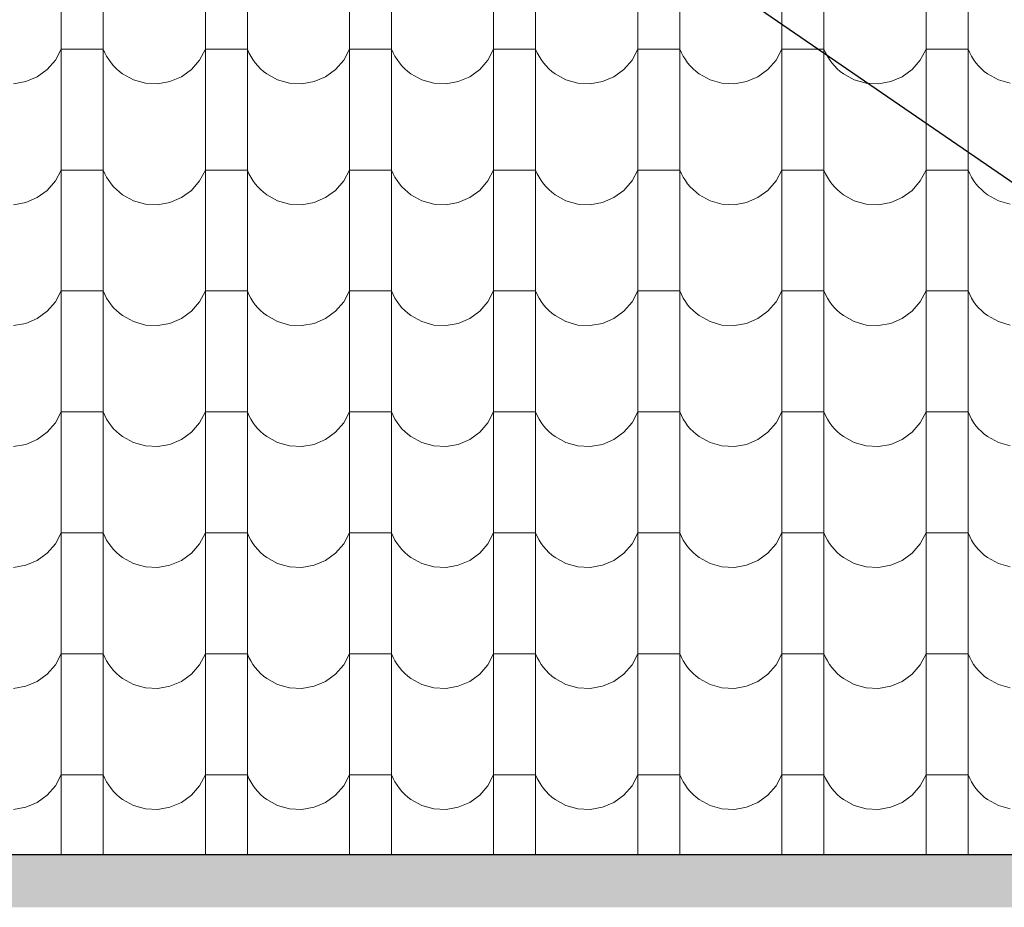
# Model space of a CAD drawing. Header units: millimetres. Extents: x -29624 to 9939, y -6894 to 6495.
# Tile 114 of 243: x -7498 to -7273, y -3588 to -3385. Entities that reach past the tile are written whole.
import ezdxf

# ---------------------------------------------------------------- set-up
doc = ezdxf.new("R2010")
doc.units = ezdxf.units.MM
doc.header["$MEASUREMENT"] = 0
doc.layers.add('810-G Ogólne', color=7, linetype='Continuous')
doc.layers.add('990-D Import IFC', color=7, linetype='Continuous')

# ---------------------------------------------------------------- blocks, each defined once
blk = doc.blocks.new('*X1822', base_point=(515069.4, 47309.9))
at = {"layer": '990-D Import IFC', "color": 251, "linetype": 'Continuous', "lineweight": 13, "true_color": 0x6a6a6a}
for p, q in [((525911.4, -17785.1), (525911.4, -18062.1)), ((526007.5, -17785.1), (526007.5, -18062.1)), ((526241.4, -17785.1), (526241.4, -18062.1)), ((526337.5, -17785.1), (526337.5, -18062.1)), ((526571.4, -17785.1), (526571.4, -18062.1)), ((526667.5, -17785.1), (526667.5, -18062.1)), ((526901.4, -17785.1), (526901.4, -18062.1)), ((526997.5, -17785.1), (526997.5, -18062.1)), ((527231.4, -17785.1), (527231.4, -18062.1)), ((527327.5, -17785.1), (527327.5, -18062.1)), ((527561.4, -17785.1), (527561.4, -18062.1)), ((527657.5, -17785.1), (527657.5, -18062.1)), ((527891.4, -17785.1), (527891.4, -18062.1)), ((527987.5, -17785.1), (527987.5, -18062.1)), ((525898.1, -17918.2), (525911.4, -17893.2)), ((525959.4, -17893.2), (525911.4, -17893.2)), ((526007.5, -17893.2), (525959.4, -17893.2)), ((526007.5, -17893.2), (526011.1, -17901.5)), ((526228.1, -17918.2), (526241.4, -17893.2)), ((526289.4, -17893.2), (526241.4, -17893.2)), ((526337.5, -17893.2), (526289.4, -17893.2)), ((526337.5, -17893.2), (526341.1, -17901.5)), ((526558.1, -17918.2), (526571.4, -17893.2)), ((526619.4, -17893.2), (526571.4, -17893.2)), ((526667.5, -17893.2), (526619.4, -17893.2)), ((526667.5, -17893.2), (526671.1, -17901.5)), ((526888.1, -17918.2), (526901.4, -17893.2)), ((526949.4, -17893.2), (526901.4, -17893.2)), ((526997.5, -17893.2), (526949.4, -17893.2)), ((526997.5, -17893.2), (527001.1, -17901.5)), ((527218.1, -17918.2), (527231.4, -17893.2)), ((527279.4, -17893.2), (527231.4, -17893.2)), ((527327.5, -17893.2), (527279.4, -17893.2)), ((527327.5, -17893.2), (527331.1, -17901.5)), ((527548.1, -17918.2), (527561.4, -17893.2)), ((527609.4, -17893.2), (527561.4, -17893.2)), ((527657.5, -17893.2), (527609.4, -17893.2)), ((527657.5, -17893.2), (527661.1, -17901.5)), ((527878.1, -17918.2), (527891.4, -17893.2)), ((527939.4, -17893.2), (527891.4, -17893.2)), ((527987.5, -17893.2), (527939.4, -17893.2)), ((527987.5, -17893.2), (527991.1, -17901.5)), ((525879.4, -17939.7), (525898.1, -17918.2)), ((526011.1, -17901.5), (526015.4, -17909.6)), ((526015.4, -17909.6), (526020.2, -17917.3)), ((526020.2, -17917.3), (526025.5, -17924.7)), ((526209.4, -17939.7), (526228.1, -17918.2)), ((526341.1, -17901.5), (526345.4, -17909.6)), ((526345.4, -17909.6), (526350.2, -17917.3)), ((526350.2, -17917.3), (526355.5, -17924.7)), ((526539.4, -17939.7), (526558.1, -17918.2)), ((526671.1, -17901.5), (526675.4, -17909.6)), ((526675.4, -17909.6), (526680.2, -17917.3)), ((526680.2, -17917.3), (526685.5, -17924.7)), ((526869.4, -17939.7), (526888.1, -17918.2)), ((527001.1, -17901.5), (527005.4, -17909.6)), ((527005.4, -17909.6), (527010.2, -17917.3)), ((527010.2, -17917.3), (527015.5, -17924.7)), ((527199.4, -17939.7), (527218.1, -17918.2)), ((527331.1, -17901.5), (527335.4, -17909.6)), ((527335.4, -17909.6), (527340.2, -17917.3)), ((527340.2, -17917.3), (527345.5, -17924.7)), ((527529.4, -17939.7), (527548.1, -17918.2)), ((527661.1, -17901.5), (527665.4, -17909.6)), ((527665.4, -17909.6), (527670.2, -17917.3)), ((527670.2, -17917.3), (527675.5, -17924.7)), ((527859.4, -17939.7), (527878.1, -17918.2)), ((527991.1, -17901.5), (527995.4, -17909.6)), ((527995.4, -17909.6), (528000.2, -17917.3)), ((528000.2, -17917.3), (528005.5, -17924.7)), ((525856.5, -17956.4), (525879.4, -17939.7)), ((526025.5, -17924.7), (526031.4, -17931.6)), ((526031.4, -17931.6), (526037.8, -17938.1)), ((526037.8, -17938.1), (526044.6, -17944.2)), ((526186.5, -17956.4), (526209.4, -17939.7)), ((526355.5, -17924.7), (526361.4, -17931.6)), ((526361.4, -17931.6), (526367.8, -17938.1)), ((526367.8, -17938.1), (526374.6, -17944.2)), ((526516.5, -17956.4), (526539.4, -17939.7)), ((526685.5, -17924.7), (526691.4, -17931.6)), ((526691.4, -17931.6), (526697.8, -17938.1)), ((526697.8, -17938.1), (526704.6, -17944.2)), ((526846.5, -17956.4), (526869.4, -17939.7)), ((527015.5, -17924.7), (527021.4, -17931.6)), ((527021.4, -17931.6), (527027.8, -17938.1)), ((527027.8, -17938.1), (527034.6, -17944.2)), ((527176.5, -17956.4), (527199.4, -17939.7)), ((527345.5, -17924.7), (527351.4, -17931.6)), ((527351.4, -17931.6), (527357.8, -17938.1)), ((527357.8, -17938.1), (527364.6, -17944.2)), ((527506.5, -17956.4), (527529.4, -17939.7)), ((527675.5, -17924.7), (527681.4, -17931.6)), ((527681.4, -17931.6), (527687.8, -17938.1)), ((527687.8, -17938.1), (527694.6, -17944.2)), ((527836.5, -17956.4), (527859.4, -17939.7)), ((528005.5, -17924.7), (528011.4, -17931.6)), ((528011.4, -17931.6), (528017.8, -17938.1)), ((528017.8, -17938.1), (528024.6, -17944.2)), ((525830.4, -17967.5), (525856.5, -17956.4)), ((526044.6, -17944.2), (526051.9, -17949.7)), ((526051.9, -17949.7), (526076.7, -17963.4)), ((526076.7, -17963.4), (526104.1, -17971.1)), ((526160.4, -17967.5), (526186.5, -17956.4)), ((526374.6, -17944.2), (526381.9, -17949.7)), ((526381.9, -17949.7), (526406.7, -17963.4)), ((526406.7, -17963.4), (526434.1, -17971.1)), ((526490.4, -17967.5), (526516.5, -17956.4)), ((526704.6, -17944.2), (526711.9, -17949.7)), ((526711.9, -17949.7), (526736.7, -17963.4)), ((526736.7, -17963.4), (526764.1, -17971.1)), ((526820.4, -17967.5), (526846.5, -17956.4)), ((527034.6, -17944.2), (527041.9, -17949.7)), ((527041.9, -17949.7), (527066.7, -17963.4)), ((527066.7, -17963.4), (527094.1, -17971.1)), ((527150.4, -17967.5), (527176.5, -17956.4)), ((527364.6, -17944.2), (527371.9, -17949.7)), ((527371.9, -17949.7), (527396.7, -17963.4)), ((527396.7, -17963.4), (527424.1, -17971.1)), ((527480.4, -17967.5), (527506.5, -17956.4)), ((527694.6, -17944.2), (527701.9, -17949.7)), ((527701.9, -17949.7), (527726.7, -17963.4)), ((527726.7, -17963.4), (527754.1, -17971.1)), ((527810.4, -17967.5), (527836.5, -17956.4)), ((528024.6, -17944.2), (528031.9, -17949.7)), ((528031.9, -17949.7), (528056.7, -17963.4)), ((528056.7, -17963.4), (528084.1, -17971.1)), ((525802.4, -17972.5), (525830.4, -17967.5)), ((526104.1, -17971.1), (526132.4, -17972.5)), ((526132.4, -17972.5), (526160.4, -17967.5)), ((526434.1, -17971.1), (526462.4, -17972.5)), ((526462.4, -17972.5), (526490.4, -17967.5)), ((526764.1, -17971.1), (526792.4, -17972.5)), ((526792.4, -17972.5), (526820.4, -17967.5)), ((527094.1, -17971.1), (527122.4, -17972.5)), ((527122.4, -17972.5), (527150.4, -17967.5)), ((527424.1, -17971.1), (527452.4, -17972.5)), ((527452.4, -17972.5), (527480.4, -17967.5)), ((527754.1, -17971.1), (527782.4, -17972.5)), ((527782.4, -17972.5), (527810.4, -17967.5)), ((525911.4, -18062.1), (525911.4, -18339.1)), ((526007.5, -18062.1), (526007.5, -18339.1)), ((526241.4, -18062.1), (526241.4, -18339.1)), ((526337.5, -18062.1), (526337.5, -18339.1)), ((526571.4, -18062.1), (526571.4, -18339.1)), ((526667.5, -18062.1), (526667.5, -18339.1)), ((526901.4, -18062.1), (526901.4, -18339.1)), ((526997.5, -18062.1), (526997.5, -18339.1)), ((527231.4, -18062.1), (527231.4, -18339.1)), ((527327.5, -18062.1), (527327.5, -18339.1)), ((527561.4, -18062.1), (527561.4, -18339.1)), ((527657.5, -18062.1), (527657.5, -18339.1)), ((527891.4, -18062.1), (527891.4, -18339.1)), ((527987.5, -18062.1), (527987.5, -18339.1)), ((525898.1, -18195.2), (525911.4, -18170.2)), ((525959.4, -18170.2), (525911.4, -18170.2)), ((526007.5, -18170.2), (525959.4, -18170.2)), ((526007.5, -18170.2), (526011.1, -18178.5)), ((526011.1, -18178.5), (526015.4, -18186.6)), ((526015.4, -18186.6), (526020.2, -18194.3)), ((526228.1, -18195.2), (526241.4, -18170.2)), ((526289.4, -18170.2), (526241.4, -18170.2)), ((526337.5, -18170.2), (526289.4, -18170.2)), ((526337.5, -18170.2), (526341.1, -18178.5)), ((526341.1, -18178.5), (526345.4, -18186.6)), ((526345.4, -18186.6), (526350.2, -18194.3)), ((526558.1, -18195.2), (526571.4, -18170.2)), ((526619.4, -18170.2), (526571.4, -18170.2)), ((526667.5, -18170.2), (526619.4, -18170.2)), ((526667.5, -18170.2), (526671.1, -18178.5)), ((526671.1, -18178.5), (526675.4, -18186.6)), ((526675.4, -18186.6), (526680.2, -18194.3)), ((526888.1, -18195.2), (526901.4, -18170.2)), ((526949.4, -18170.2), (526901.4, -18170.2)), ((526997.5, -18170.2), (526949.4, -18170.2)), ((526997.5, -18170.2), (527001.1, -18178.5)), ((527001.1, -18178.5), (527005.4, -18186.6)), ((527005.4, -18186.6), (527010.2, -18194.3)), ((527218.1, -18195.2), (527231.4, -18170.2)), ((527279.4, -18170.2), (527231.4, -18170.2)), ((527327.5, -18170.2), (527279.4, -18170.2)), ((527327.5, -18170.2), (527331.1, -18178.5)), ((527331.1, -18178.5), (527335.4, -18186.6)), ((527335.4, -18186.6), (527340.2, -18194.3)), ((527548.1, -18195.2), (527561.4, -18170.2)), ((527609.4, -18170.2), (527561.4, -18170.2)), ((527657.5, -18170.2), (527609.4, -18170.2)), ((527657.5, -18170.2), (527661.1, -18178.5)), ((527661.1, -18178.5), (527665.4, -18186.6)), ((527665.4, -18186.6), (527670.2, -18194.3)), ((527878.1, -18195.2), (527891.4, -18170.2)), ((527939.4, -18170.2), (527891.4, -18170.2)), ((527987.5, -18170.2), (527939.4, -18170.2)), ((527987.5, -18170.2), (527991.1, -18178.5)), ((527991.1, -18178.5), (527995.4, -18186.6)), ((527995.4, -18186.6), (528000.2, -18194.3)), ((525879.4, -18216.7), (525898.1, -18195.2)), ((526020.2, -18194.3), (526025.5, -18201.7)), ((526025.5, -18201.7), (526031.4, -18208.6)), ((526031.4, -18208.6), (526037.8, -18215.1)), ((526209.4, -18216.7), (526228.1, -18195.2)), ((526350.2, -18194.3), (526355.5, -18201.7)), ((526355.5, -18201.7), (526361.4, -18208.6)), ((526361.4, -18208.6), (526367.8, -18215.1)), ((526539.4, -18216.7), (526558.1, -18195.2)), ((526680.2, -18194.3), (526685.5, -18201.7)), ((526685.5, -18201.7), (526691.4, -18208.6)), ((526691.4, -18208.6), (526697.8, -18215.1)), ((526869.4, -18216.7), (526888.1, -18195.2)), ((527010.2, -18194.3), (527015.5, -18201.7)), ((527015.5, -18201.7), (527021.4, -18208.6)), ((527021.4, -18208.6), (527027.8, -18215.1)), ((527199.4, -18216.7), (527218.1, -18195.2)), ((527340.2, -18194.3), (527345.5, -18201.7)), ((527345.5, -18201.7), (527351.4, -18208.6)), ((527351.4, -18208.6), (527357.8, -18215.1)), ((527529.4, -18216.7), (527548.1, -18195.2)), ((527670.2, -18194.3), (527675.5, -18201.7)), ((527675.5, -18201.7), (527681.4, -18208.6)), ((527681.4, -18208.6), (527687.8, -18215.1)), ((527859.4, -18216.7), (527878.1, -18195.2)), ((528000.2, -18194.3), (528005.5, -18201.7)), ((528005.5, -18201.7), (528011.4, -18208.6)), ((528011.4, -18208.6), (528017.8, -18215.1)), ((525830.4, -18244.5), (525856.5, -18233.4)), ((525856.5, -18233.4), (525879.4, -18216.7)), ((526037.8, -18215.1), (526044.6, -18221.2)), ((526044.6, -18221.2), (526051.9, -18226.7)), ((526051.9, -18226.7), (526076.7, -18240.4)), ((526160.4, -18244.5), (526186.5, -18233.4)), ((526186.5, -18233.4), (526209.4, -18216.7)), ((526367.8, -18215.1), (526374.6, -18221.2)), ((526374.6, -18221.2), (526381.9, -18226.7)), ((526381.9, -18226.7), (526406.7, -18240.4)), ((526490.4, -18244.5), (526516.5, -18233.4)), ((526516.5, -18233.4), (526539.4, -18216.7)), ((526697.8, -18215.1), (526704.6, -18221.2)), ((526704.6, -18221.2), (526711.9, -18226.7)), ((526711.9, -18226.7), (526736.7, -18240.4)), ((526820.4, -18244.5), (526846.5, -18233.4)), ((526846.5, -18233.4), (526869.4, -18216.7)), ((527027.8, -18215.1), (527034.6, -18221.2)), ((527034.6, -18221.2), (527041.9, -18226.7)), ((527041.9, -18226.7), (527066.7, -18240.4)), ((527150.4, -18244.5), (527176.5, -18233.4)), ((527176.5, -18233.4), (527199.4, -18216.7)), ((527357.8, -18215.1), (527364.6, -18221.2)), ((527364.6, -18221.2), (527371.9, -18226.7)), ((527371.9, -18226.7), (527396.7, -18240.4)), ((527480.4, -18244.5), (527506.5, -18233.4)), ((527506.5, -18233.4), (527529.4, -18216.7)), ((527687.8, -18215.1), (527694.6, -18221.2)), ((527694.6, -18221.2), (527701.9, -18226.7)), ((527701.9, -18226.7), (527726.7, -18240.4)), ((527810.4, -18244.5), (527836.5, -18233.4)), ((527836.5, -18233.4), (527859.4, -18216.7)), ((528017.8, -18215.1), (528024.6, -18221.2)), ((528024.6, -18221.2), (528031.9, -18226.7)), ((528031.9, -18226.7), (528056.7, -18240.4)), ((525802.4, -18249.5), (525830.4, -18244.5)), ((526076.7, -18240.4), (526104.1, -18248.1)), ((526104.1, -18248.1), (526132.4, -18249.5)), ((526132.4, -18249.5), (526160.4, -18244.5)), ((526406.7, -18240.4), (526434.1, -18248.1)), ((526434.1, -18248.1), (526462.4, -18249.5)), ((526462.4, -18249.5), (526490.4, -18244.5)), ((526736.7, -18240.4), (526764.1, -18248.1)), ((526764.1, -18248.1), (526792.4, -18249.5)), ((526792.4, -18249.5), (526820.4, -18244.5)), ((527066.7, -18240.4), (527094.1, -18248.1)), ((527094.1, -18248.1), (527122.4, -18249.5)), ((527122.4, -18249.5), (527150.4, -18244.5)), ((527396.7, -18240.4), (527424.1, -18248.1)), ((527424.1, -18248.1), (527452.4, -18249.5)), ((527452.4, -18249.5), (527480.4, -18244.5)), ((527726.7, -18240.4), (527754.1, -18248.1)), ((527754.1, -18248.1), (527782.4, -18249.5)), ((527782.4, -18249.5), (527810.4, -18244.5)), ((528056.7, -18240.4), (528084.1, -18248.1)), ((525911.4, -18339.1), (525911.4, -18616.1)), ((526007.5, -18339.1), (526007.5, -18616.1)), ((526241.4, -18339.1), (526241.4, -18616.1)), ((526337.5, -18339.1), (526337.5, -18616.1)), ((526571.4, -18339.1), (526571.4, -18616.1)), ((526667.5, -18339.1), (526667.5, -18616.1)), ((526901.4, -18339.1), (526901.4, -18616.1)), ((526997.5, -18339.1), (526997.5, -18616.1)), ((527231.4, -18339.1), (527231.4, -18616.1)), ((527327.5, -18339.1), (527327.5, -18616.1)), ((527561.4, -18339.1), (527561.4, -18616.1)), ((527657.5, -18339.1), (527657.5, -18616.1)), ((527891.4, -18339.1), (527891.4, -18616.1)), ((527987.5, -18339.1), (527987.5, -18616.1)), ((525898.1, -18472.2), (525911.4, -18447.2)), ((525959.4, -18447.2), (525911.4, -18447.2)), ((526007.5, -18447.2), (525959.4, -18447.2)), ((526007.5, -18447.2), (526011.1, -18455.5)), ((526011.1, -18455.5), (526015.4, -18463.6)), ((526228.1, -18472.2), (526241.4, -18447.2)), ((526289.4, -18447.2), (526241.4, -18447.2)), ((526337.5, -18447.2), (526289.4, -18447.2)), ((526337.5, -18447.2), (526341.1, -18455.5)), ((526341.1, -18455.5), (526345.4, -18463.6)), ((526558.1, -18472.2), (526571.4, -18447.2)), ((526619.4, -18447.2), (526571.4, -18447.2)), ((526667.5, -18447.2), (526619.4, -18447.2)), ((526667.5, -18447.2), (526671.1, -18455.5)), ((526671.1, -18455.5), (526675.4, -18463.6)), ((526888.1, -18472.2), (526901.4, -18447.2)), ((526949.4, -18447.2), (526901.4, -18447.2)), ((526997.5, -18447.2), (526949.4, -18447.2)), ((526997.5, -18447.2), (527001.1, -18455.5)), ((527001.1, -18455.5), (527005.4, -18463.6)), ((527218.1, -18472.2), (527231.4, -18447.2)), ((527279.4, -18447.2), (527231.4, -18447.2)), ((527327.5, -18447.2), (527279.4, -18447.2)), ((527327.5, -18447.2), (527331.1, -18455.5)), ((527331.1, -18455.5), (527335.4, -18463.6)), ((527548.1, -18472.2), (527561.4, -18447.2)), ((527609.4, -18447.2), (527561.4, -18447.2)), ((527657.5, -18447.2), (527609.4, -18447.2)), ((527657.5, -18447.2), (527661.1, -18455.5)), ((527661.1, -18455.5), (527665.4, -18463.6)), ((527878.1, -18472.2), (527891.4, -18447.2)), ((527939.4, -18447.2), (527891.4, -18447.2)), ((527987.5, -18447.2), (527939.4, -18447.2)), ((527987.5, -18447.2), (527991.1, -18455.5)), ((527991.1, -18455.5), (527995.4, -18463.6)), ((525879.4, -18493.7), (525898.1, -18472.2)), ((526015.4, -18463.6), (526020.2, -18471.3)), ((526020.2, -18471.3), (526025.5, -18478.7)), ((526025.5, -18478.7), (526031.4, -18485.6)), ((526209.4, -18493.7), (526228.1, -18472.2)), ((526345.4, -18463.6), (526350.2, -18471.3)), ((526350.2, -18471.3), (526355.5, -18478.7)), ((526355.5, -18478.7), (526361.4, -18485.6)), ((526539.4, -18493.7), (526558.1, -18472.2)), ((526675.4, -18463.6), (526680.2, -18471.3)), ((526680.2, -18471.3), (526685.5, -18478.7)), ((526685.5, -18478.7), (526691.4, -18485.6)), ((526869.4, -18493.7), (526888.1, -18472.2)), ((527005.4, -18463.6), (527010.2, -18471.3)), ((527010.2, -18471.3), (527015.5, -18478.7)), ((527015.5, -18478.7), (527021.4, -18485.6)), ((527199.4, -18493.7), (527218.1, -18472.2)), ((527335.4, -18463.6), (527340.2, -18471.3)), ((527340.2, -18471.3), (527345.5, -18478.7)), ((527345.5, -18478.7), (527351.4, -18485.6)), ((527529.4, -18493.7), (527548.1, -18472.2)), ((527665.4, -18463.6), (527670.2, -18471.3)), ((527670.2, -18471.3), (527675.5, -18478.7)), ((527675.5, -18478.7), (527681.4, -18485.6)), ((527859.4, -18493.7), (527878.1, -18472.2)), ((527995.4, -18463.6), (528000.2, -18471.3)), ((528000.2, -18471.3), (528005.5, -18478.7)), ((528005.5, -18478.7), (528011.4, -18485.6)), ((525856.5, -18510.4), (525879.4, -18493.7)), ((526031.4, -18485.6), (526037.8, -18492.1)), ((526037.8, -18492.1), (526044.6, -18498.2)), ((526044.6, -18498.2), (526051.9, -18503.7)), ((526051.9, -18503.7), (526076.7, -18517.4)), ((526186.5, -18510.4), (526209.4, -18493.7)), ((526361.4, -18485.6), (526367.8, -18492.1)), ((526367.8, -18492.1), (526374.6, -18498.2)), ((526374.6, -18498.2), (526381.9, -18503.7)), ((526381.9, -18503.7), (526406.7, -18517.4)), ((526516.5, -18510.4), (526539.4, -18493.7)), ((526691.4, -18485.6), (526697.8, -18492.1)), ((526697.8, -18492.1), (526704.6, -18498.2)), ((526704.6, -18498.2), (526711.9, -18503.7)), ((526711.9, -18503.7), (526736.7, -18517.4)), ((526846.5, -18510.4), (526869.4, -18493.7)), ((527021.4, -18485.6), (527027.8, -18492.1)), ((527027.8, -18492.1), (527034.6, -18498.2)), ((527034.6, -18498.2), (527041.9, -18503.7)), ((527041.9, -18503.7), (527066.7, -18517.4)), ((527176.5, -18510.4), (527199.4, -18493.7)), ((527351.4, -18485.6), (527357.8, -18492.1)), ((527357.8, -18492.1), (527364.6, -18498.2)), ((527364.6, -18498.2), (527371.9, -18503.7)), ((527371.9, -18503.7), (527396.7, -18517.4)), ((527506.5, -18510.4), (527529.4, -18493.7)), ((527681.4, -18485.6), (527687.8, -18492.1)), ((527687.8, -18492.1), (527694.6, -18498.2)), ((527694.6, -18498.2), (527701.9, -18503.7)), ((527701.9, -18503.7), (527726.7, -18517.4)), ((527836.5, -18510.4), (527859.4, -18493.7)), ((528011.4, -18485.6), (528017.8, -18492.1)), ((528017.8, -18492.1), (528024.6, -18498.2)), ((528024.6, -18498.2), (528031.9, -18503.7)), ((528031.9, -18503.7), (528056.7, -18517.4)), ((525802.4, -18526.5), (525830.4, -18521.5)), ((525830.4, -18521.5), (525856.5, -18510.4)), ((526076.7, -18517.4), (526104.1, -18525.1)), ((526104.1, -18525.1), (526132.4, -18526.5)), ((526132.4, -18526.5), (526160.4, -18521.5)), ((526160.4, -18521.5), (526186.5, -18510.4)), ((526406.7, -18517.4), (526434.1, -18525.1)), ((526434.1, -18525.1), (526462.4, -18526.5)), ((526462.4, -18526.5), (526490.4, -18521.5)), ((526490.4, -18521.5), (526516.5, -18510.4)), ((526736.7, -18517.4), (526764.1, -18525.1)), ((526764.1, -18525.1), (526792.4, -18526.5)), ((526792.4, -18526.5), (526820.4, -18521.5)), ((526820.4, -18521.5), (526846.5, -18510.4)), ((527066.7, -18517.4), (527094.1, -18525.1)), ((527094.1, -18525.1), (527122.4, -18526.5)), ((527122.4, -18526.5), (527150.4, -18521.5)), ((527150.4, -18521.5), (527176.5, -18510.4)), ((527396.7, -18517.4), (527424.1, -18525.1)), ((527424.1, -18525.1), (527452.4, -18526.5)), ((527452.4, -18526.5), (527480.4, -18521.5)), ((527480.4, -18521.5), (527506.5, -18510.4)), ((527726.7, -18517.4), (527754.1, -18525.1)), ((527754.1, -18525.1), (527782.4, -18526.5)), ((527782.4, -18526.5), (527810.4, -18521.5)), ((527810.4, -18521.5), (527836.5, -18510.4)), ((528056.7, -18517.4), (528084.1, -18525.1)), ((525911.4, -18616.1), (525911.4, -18893.1)), ((526007.5, -18616.1), (526007.5, -18893.1)), ((526241.4, -18616.1), (526241.4, -18893.1)), ((526337.5, -18616.1), (526337.5, -18893.1)), ((526571.4, -18616.1), (526571.4, -18893.1)), ((526667.5, -18616.1), (526667.5, -18893.1)), ((526901.4, -18616.1), (526901.4, -18893.1)), ((526997.5, -18616.1), (526997.5, -18893.1)), ((527231.4, -18616.1), (527231.4, -18893.1)), ((527327.5, -18616.1), (527327.5, -18893.1)), ((527561.4, -18616.1), (527561.4, -18893.1)), ((527657.5, -18616.1), (527657.5, -18893.1)), ((527891.4, -18616.1), (527891.4, -18893.1)), ((527987.5, -18616.1), (527987.5, -18893.1)), ((525898.1, -18749.2), (525911.4, -18724.2)), ((525959.4, -18724.2), (525911.4, -18724.2)), ((526007.5, -18724.2), (525959.4, -18724.2)), ((526007.5, -18724.2), (526011.1, -18732.5)), ((526228.1, -18749.2), (526241.4, -18724.2)), ((526289.4, -18724.2), (526241.4, -18724.2)), ((526337.5, -18724.2), (526289.4, -18724.2)), ((526337.5, -18724.2), (526341.1, -18732.5)), ((526558.1, -18749.2), (526571.4, -18724.2)), ((526619.4, -18724.2), (526571.4, -18724.2)), ((526667.5, -18724.2), (526619.4, -18724.2)), ((526667.5, -18724.2), (526671.1, -18732.5)), ((526888.1, -18749.2), (526901.4, -18724.2)), ((526949.4, -18724.2), (526901.4, -18724.2)), ((526997.5, -18724.2), (526949.4, -18724.2)), ((526997.5, -18724.2), (527001.1, -18732.5)), ((527218.1, -18749.2), (527231.4, -18724.2)), ((527279.4, -18724.2), (527231.4, -18724.2)), ((527327.5, -18724.2), (527279.4, -18724.2)), ((527327.5, -18724.2), (527331.1, -18732.5)), ((527548.1, -18749.2), (527561.4, -18724.2)), ((527609.4, -18724.2), (527561.4, -18724.2)), ((527657.5, -18724.2), (527609.4, -18724.2)), ((527657.5, -18724.2), (527661.1, -18732.5)), ((527878.1, -18749.2), (527891.4, -18724.2)), ((527939.4, -18724.2), (527891.4, -18724.2)), ((527987.5, -18724.2), (527939.4, -18724.2)), ((527987.5, -18724.2), (527991.1, -18732.5)), ((525879.4, -18770.7), (525898.1, -18749.2)), ((526011.1, -18732.5), (526015.4, -18740.6)), ((526015.4, -18740.6), (526020.2, -18748.3)), ((526020.2, -18748.3), (526025.5, -18755.7)), ((526209.4, -18770.7), (526228.1, -18749.2)), ((526341.1, -18732.5), (526345.4, -18740.6)), ((526345.4, -18740.6), (526350.2, -18748.3)), ((526350.2, -18748.3), (526355.5, -18755.7)), ((526539.4, -18770.7), (526558.1, -18749.2)), ((526671.1, -18732.5), (526675.4, -18740.6)), ((526675.4, -18740.6), (526680.2, -18748.3)), ((526680.2, -18748.3), (526685.5, -18755.7)), ((526869.4, -18770.7), (526888.1, -18749.2)), ((527001.1, -18732.5), (527005.4, -18740.6)), ((527005.4, -18740.6), (527010.2, -18748.3)), ((527010.2, -18748.3), (527015.5, -18755.7)), ((527199.4, -18770.7), (527218.1, -18749.2)), ((527331.1, -18732.5), (527335.4, -18740.6)), ((527335.4, -18740.6), (527340.2, -18748.3)), ((527340.2, -18748.3), (527345.5, -18755.7)), ((527529.4, -18770.7), (527548.1, -18749.2)), ((527661.1, -18732.5), (527665.4, -18740.6)), ((527665.4, -18740.6), (527670.2, -18748.3)), ((527670.2, -18748.3), (527675.5, -18755.7)), ((527859.4, -18770.7), (527878.1, -18749.2)), ((527991.1, -18732.5), (527995.4, -18740.6)), ((527995.4, -18740.6), (528000.2, -18748.3)), ((528000.2, -18748.3), (528005.5, -18755.7)), ((525856.5, -18787.4), (525879.4, -18770.7)), ((526025.5, -18755.7), (526031.4, -18762.6)), ((526031.4, -18762.6), (526037.8, -18769.1)), ((526037.8, -18769.1), (526044.6, -18775.2)), ((526044.6, -18775.2), (526051.9, -18780.7)), ((526186.5, -18787.4), (526209.4, -18770.7)), ((526355.5, -18755.7), (526361.4, -18762.6)), ((526361.4, -18762.6), (526367.8, -18769.1)), ((526367.8, -18769.1), (526374.6, -18775.2)), ((526374.6, -18775.2), (526381.9, -18780.7)), ((526516.5, -18787.4), (526539.4, -18770.7)), ((526685.5, -18755.7), (526691.4, -18762.6)), ((526691.4, -18762.6), (526697.8, -18769.1)), ((526697.8, -18769.1), (526704.6, -18775.2)), ((526704.6, -18775.2), (526711.9, -18780.7)), ((526846.5, -18787.4), (526869.4, -18770.7)), ((527015.5, -18755.7), (527021.4, -18762.6)), ((527021.4, -18762.6), (527027.8, -18769.1)), ((527027.8, -18769.1), (527034.6, -18775.2)), ((527034.6, -18775.2), (527041.9, -18780.7)), ((527176.5, -18787.4), (527199.4, -18770.7)), ((527345.5, -18755.7), (527351.4, -18762.6)), ((527351.4, -18762.6), (527357.8, -18769.1)), ((527357.8, -18769.1), (527364.6, -18775.2)), ((527364.6, -18775.2), (527371.9, -18780.7)), ((527506.5, -18787.4), (527529.4, -18770.7)), ((527675.5, -18755.7), (527681.4, -18762.6)), ((527681.4, -18762.6), (527687.8, -18769.1)), ((527687.8, -18769.1), (527694.6, -18775.2)), ((527694.6, -18775.2), (527701.9, -18780.7)), ((527836.5, -18787.4), (527859.4, -18770.7)), ((528005.5, -18755.7), (528011.4, -18762.6)), ((528011.4, -18762.6), (528017.8, -18769.1)), ((528017.8, -18769.1), (528024.6, -18775.2)), ((528024.6, -18775.2), (528031.9, -18780.7)), ((525830.4, -18798.5), (525856.5, -18787.4)), ((526051.9, -18780.7), (526076.7, -18794.4)), ((526076.7, -18794.4), (526104.1, -18802.1)), ((526160.4, -18798.5), (526186.5, -18787.4)), ((526381.9, -18780.7), (526406.7, -18794.4)), ((526406.7, -18794.4), (526434.1, -18802.1)), ((526490.4, -18798.5), (526516.5, -18787.4)), ((526711.9, -18780.7), (526736.7, -18794.4)), ((526736.7, -18794.4), (526764.1, -18802.1)), ((526820.4, -18798.5), (526846.5, -18787.4)), ((527041.9, -18780.7), (527066.7, -18794.4)), ((527066.7, -18794.4), (527094.1, -18802.1)), ((527150.4, -18798.5), (527176.5, -18787.4)), ((527371.9, -18780.7), (527396.7, -18794.4)), ((527396.7, -18794.4), (527424.1, -18802.1)), ((527480.4, -18798.5), (527506.5, -18787.4)), ((527701.9, -18780.7), (527726.7, -18794.4)), ((527726.7, -18794.4), (527754.1, -18802.1)), ((527810.4, -18798.5), (527836.5, -18787.4)), ((528031.9, -18780.7), (528056.7, -18794.4)), ((528056.7, -18794.4), (528084.1, -18802.1)), ((525802.4, -18803.5), (525830.4, -18798.5)), ((526104.1, -18802.1), (526132.4, -18803.5)), ((526132.4, -18803.5), (526160.4, -18798.5)), ((526434.1, -18802.1), (526462.4, -18803.5)), ((526462.4, -18803.5), (526490.4, -18798.5)), ((526764.1, -18802.1), (526792.4, -18803.5)), ((526792.4, -18803.5), (526820.4, -18798.5)), ((527094.1, -18802.1), (527122.4, -18803.5)), ((527122.4, -18803.5), (527150.4, -18798.5)), ((527424.1, -18802.1), (527452.4, -18803.5)), ((527452.4, -18803.5), (527480.4, -18798.5)), ((527754.1, -18802.1), (527782.4, -18803.5)), ((527782.4, -18803.5), (527810.4, -18798.5)), ((525911.4, -18893.1), (525911.4, -19170.1)), ((526007.5, -18893.1), (526007.5, -19170.1)), ((526241.4, -18893.1), (526241.4, -19170.1)), ((526337.5, -18893.1), (526337.5, -19170.1)), ((526571.4, -18893.1), (526571.4, -19170.1)), ((526667.5, -18893.1), (526667.5, -19170.1)), ((526901.4, -18893.1), (526901.4, -19170.1)), ((526997.5, -18893.1), (526997.5, -19170.1)), ((527231.4, -18893.1), (527231.4, -19170.1)), ((527327.5, -18893.1), (527327.5, -19170.1)), ((527561.4, -18893.1), (527561.4, -19170.1)), ((527657.5, -18893.1), (527657.5, -19170.1)), ((527891.4, -18893.1), (527891.4, -19170.1)), ((527987.5, -18893.1), (527987.5, -19170.1)), ((525898.1, -19026.2), (525911.4, -19001.2)), ((525959.4, -19001.2), (525911.4, -19001.2)), ((526007.5, -19001.2), (525959.4, -19001.2)), ((526007.5, -19001.2), (526011.1, -19009.5)), ((526228.1, -19026.2), (526241.4, -19001.2)), ((526289.4, -19001.2), (526241.4, -19001.2)), ((526337.5, -19001.2), (526289.4, -19001.2)), ((526337.5, -19001.2), (526341.1, -19009.5)), ((526558.1, -19026.2), (526571.4, -19001.2)), ((526619.4, -19001.2), (526571.4, -19001.2)), ((526667.5, -19001.2), (526619.4, -19001.2)), ((526667.5, -19001.2), (526671.1, -19009.5)), ((526888.1, -19026.2), (526901.4, -19001.2)), ((526949.4, -19001.2), (526901.4, -19001.2)), ((526997.5, -19001.2), (526949.4, -19001.2)), ((526997.5, -19001.2), (527001.1, -19009.5)), ((527218.1, -19026.2), (527231.4, -19001.2)), ((527279.4, -19001.2), (527231.4, -19001.2)), ((527327.5, -19001.2), (527279.4, -19001.2)), ((527327.5, -19001.2), (527331.1, -19009.5)), ((527548.1, -19026.2), (527561.4, -19001.2)), ((527609.4, -19001.2), (527561.4, -19001.2)), ((527657.5, -19001.2), (527609.4, -19001.2)), ((527657.5, -19001.2), (527661.1, -19009.5)), ((527878.1, -19026.2), (527891.4, -19001.2)), ((527939.4, -19001.2), (527891.4, -19001.2)), ((527987.5, -19001.2), (527939.4, -19001.2)), ((527987.5, -19001.2), (527991.1, -19009.5)), ((526011.1, -19009.5), (526015.4, -19017.6)), ((526015.4, -19017.6), (526020.2, -19025.3)), ((526341.1, -19009.5), (526345.4, -19017.6)), ((526345.4, -19017.6), (526350.2, -19025.3)), ((526671.1, -19009.5), (526675.4, -19017.6)), ((526675.4, -19017.6), (526680.2, -19025.3)), ((527001.1, -19009.5), (527005.4, -19017.6)), ((527005.4, -19017.6), (527010.2, -19025.3)), ((527331.1, -19009.5), (527335.4, -19017.6)), ((527335.4, -19017.6), (527340.2, -19025.3)), ((527661.1, -19009.5), (527665.4, -19017.6)), ((527665.4, -19017.6), (527670.2, -19025.3)), ((527991.1, -19009.5), (527995.4, -19017.6)), ((527995.4, -19017.6), (528000.2, -19025.3)), ((525879.4, -19047.7), (525898.1, -19026.2)), ((526020.2, -19025.3), (526025.5, -19032.7)), ((526025.5, -19032.7), (526031.4, -19039.6)), ((526031.4, -19039.6), (526037.8, -19046.1)), ((526037.8, -19046.1), (526044.6, -19052.2)), ((526209.4, -19047.7), (526228.1, -19026.2)), ((526350.2, -19025.3), (526355.5, -19032.7)), ((526355.5, -19032.7), (526361.4, -19039.6)), ((526361.4, -19039.6), (526367.8, -19046.1)), ((526367.8, -19046.1), (526374.6, -19052.2)), ((526539.4, -19047.7), (526558.1, -19026.2)), ((526680.2, -19025.3), (526685.5, -19032.7)), ((526685.5, -19032.7), (526691.4, -19039.6)), ((526691.4, -19039.6), (526697.8, -19046.1)), ((526697.8, -19046.1), (526704.6, -19052.2)), ((526869.4, -19047.7), (526888.1, -19026.2)), ((527010.2, -19025.3), (527015.5, -19032.7)), ((527015.5, -19032.7), (527021.4, -19039.6)), ((527021.4, -19039.6), (527027.8, -19046.1)), ((527027.8, -19046.1), (527034.6, -19052.2)), ((527199.4, -19047.7), (527218.1, -19026.2)), ((527340.2, -19025.3), (527345.5, -19032.7)), ((527345.5, -19032.7), (527351.4, -19039.6)), ((527351.4, -19039.6), (527357.8, -19046.1)), ((527357.8, -19046.1), (527364.6, -19052.2)), ((527529.4, -19047.7), (527548.1, -19026.2)), ((527670.2, -19025.3), (527675.5, -19032.7)), ((527675.5, -19032.7), (527681.4, -19039.6)), ((527681.4, -19039.6), (527687.8, -19046.1)), ((527687.8, -19046.1), (527694.6, -19052.2)), ((527859.4, -19047.7), (527878.1, -19026.2)), ((528000.2, -19025.3), (528005.5, -19032.7)), ((528005.5, -19032.7), (528011.4, -19039.6)), ((528011.4, -19039.6), (528017.8, -19046.1)), ((528017.8, -19046.1), (528024.6, -19052.2)), ((525830.4, -19075.5), (525856.5, -19064.4)), ((525856.5, -19064.4), (525879.4, -19047.7)), ((526044.6, -19052.2), (526051.9, -19057.7)), ((526051.9, -19057.7), (526076.7, -19071.4)), ((526160.4, -19075.5), (526186.5, -19064.4)), ((526186.5, -19064.4), (526209.4, -19047.7)), ((526374.6, -19052.2), (526381.9, -19057.7)), ((526381.9, -19057.7), (526406.7, -19071.4)), ((526490.4, -19075.5), (526516.5, -19064.4)), ((526516.5, -19064.4), (526539.4, -19047.7)), ((526704.6, -19052.2), (526711.9, -19057.7)), ((526711.9, -19057.7), (526736.7, -19071.4)), ((526820.4, -19075.5), (526846.5, -19064.4)), ((526846.5, -19064.4), (526869.4, -19047.7)), ((527034.6, -19052.2), (527041.9, -19057.7)), ((527041.9, -19057.7), (527066.7, -19071.4)), ((527150.4, -19075.5), (527176.5, -19064.4)), ((527176.5, -19064.4), (527199.4, -19047.7)), ((527364.6, -19052.2), (527371.9, -19057.7)), ((527371.9, -19057.7), (527396.7, -19071.4)), ((527480.4, -19075.5), (527506.5, -19064.4)), ((527506.5, -19064.4), (527529.4, -19047.7)), ((527694.6, -19052.2), (527701.9, -19057.7)), ((527701.9, -19057.7), (527726.7, -19071.4)), ((527810.4, -19075.5), (527836.5, -19064.4)), ((527836.5, -19064.4), (527859.4, -19047.7)), ((528024.6, -19052.2), (528031.9, -19057.7)), ((528031.9, -19057.7), (528056.7, -19071.4)), ((525802.4, -19080.5), (525830.4, -19075.5)), ((526076.7, -19071.4), (526104.1, -19079.1)), ((526104.1, -19079.1), (526132.4, -19080.5)), ((526132.4, -19080.5), (526160.4, -19075.5)), ((526406.7, -19071.4), (526434.1, -19079.1)), ((526434.1, -19079.1), (526462.4, -19080.5)), ((526462.4, -19080.5), (526490.4, -19075.5)), ((526736.7, -19071.4), (526764.1, -19079.1)), ((526764.1, -19079.1), (526792.4, -19080.5)), ((526792.4, -19080.5), (526820.4, -19075.5)), ((527066.7, -19071.4), (527094.1, -19079.1)), ((527094.1, -19079.1), (527122.4, -19080.5)), ((527122.4, -19080.5), (527150.4, -19075.5)), ((527396.7, -19071.4), (527424.1, -19079.1)), ((527424.1, -19079.1), (527452.4, -19080.5)), ((527452.4, -19080.5), (527480.4, -19075.5)), ((527726.7, -19071.4), (527754.1, -19079.1)), ((527754.1, -19079.1), (527782.4, -19080.5)), ((527782.4, -19080.5), (527810.4, -19075.5)), ((528056.7, -19071.4), (528084.1, -19079.1)), ((525911.4, -19170.1), (525911.4, -19447.1)), ((526007.5, -19170.1), (526007.5, -19447.1)), ((526241.4, -19170.1), (526241.4, -19447.1)), ((526337.5, -19170.1), (526337.5, -19447.1)), ((526571.4, -19170.1), (526571.4, -19447.1)), ((526667.5, -19170.1), (526667.5, -19447.1)), ((526901.4, -19170.1), (526901.4, -19447.1)), ((526997.5, -19170.1), (526997.5, -19447.1)), ((527231.4, -19170.1), (527231.4, -19447.1)), ((527327.5, -19170.1), (527327.5, -19447.1)), ((527561.4, -19170.1), (527561.4, -19447.1)), ((527657.5, -19170.1), (527657.5, -19447.1)), ((527891.4, -19170.1), (527891.4, -19447.1)), ((527987.5, -19170.1), (527987.5, -19447.1)), ((525898.1, -19303.2), (525911.4, -19278.2)), ((525959.4, -19278.2), (525911.4, -19278.2)), ((526007.5, -19278.2), (525959.4, -19278.2)), ((526007.5, -19278.2), (526011.1, -19286.5)), ((526011.1, -19286.5), (526015.4, -19294.6)), ((526228.1, -19303.2), (526241.4, -19278.2)), ((526289.4, -19278.2), (526241.4, -19278.2)), ((526337.5, -19278.2), (526289.4, -19278.2)), ((526337.5, -19278.2), (526341.1, -19286.5)), ((526341.1, -19286.5), (526345.4, -19294.6)), ((526558.1, -19303.2), (526571.4, -19278.2)), ((526619.4, -19278.2), (526571.4, -19278.2)), ((526667.5, -19278.2), (526619.4, -19278.2)), ((526667.5, -19278.2), (526671.1, -19286.5)), ((526671.1, -19286.5), (526675.4, -19294.6)), ((526888.1, -19303.2), (526901.4, -19278.2)), ((526949.4, -19278.2), (526901.4, -19278.2)), ((526997.5, -19278.2), (526949.4, -19278.2)), ((526997.5, -19278.2), (527001.1, -19286.5)), ((527001.1, -19286.5), (527005.4, -19294.6)), ((527218.1, -19303.2), (527231.4, -19278.2)), ((527279.4, -19278.2), (527231.4, -19278.2)), ((527327.5, -19278.2), (527279.4, -19278.2)), ((527327.5, -19278.2), (527331.1, -19286.5)), ((527331.1, -19286.5), (527335.4, -19294.6)), ((527548.1, -19303.2), (527561.4, -19278.2)), ((527609.4, -19278.2), (527561.4, -19278.2)), ((527657.5, -19278.2), (527609.4, -19278.2)), ((527657.5, -19278.2), (527661.1, -19286.5)), ((527661.1, -19286.5), (527665.4, -19294.6)), ((527878.1, -19303.2), (527891.4, -19278.2)), ((527939.4, -19278.2), (527891.4, -19278.2)), ((527987.5, -19278.2), (527939.4, -19278.2)), ((527987.5, -19278.2), (527991.1, -19286.5)), ((527991.1, -19286.5), (527995.4, -19294.6)), ((525879.4, -19324.7), (525898.1, -19303.2)), ((526015.4, -19294.6), (526020.2, -19302.3)), ((526020.2, -19302.3), (526025.5, -19309.7)), ((526025.5, -19309.7), (526031.4, -19316.6)), ((526031.4, -19316.6), (526037.8, -19323.1)), ((526209.4, -19324.7), (526228.1, -19303.2)), ((526345.4, -19294.6), (526350.2, -19302.3)), ((526350.2, -19302.3), (526355.5, -19309.7)), ((526355.5, -19309.7), (526361.4, -19316.6)), ((526361.4, -19316.6), (526367.8, -19323.1)), ((526539.4, -19324.7), (526558.1, -19303.2)), ((526675.4, -19294.6), (526680.2, -19302.3)), ((526680.2, -19302.3), (526685.5, -19309.7)), ((526685.5, -19309.7), (526691.4, -19316.6)), ((526691.4, -19316.6), (526697.8, -19323.1)), ((526869.4, -19324.7), (526888.1, -19303.2)), ((527005.4, -19294.6), (527010.2, -19302.3)), ((527010.2, -19302.3), (527015.5, -19309.7)), ((527015.5, -19309.7), (527021.4, -19316.6)), ((527021.4, -19316.6), (527027.8, -19323.1)), ((527199.4, -19324.7), (527218.1, -19303.2)), ((527335.4, -19294.6), (527340.2, -19302.3)), ((527340.2, -19302.3), (527345.5, -19309.7)), ((527345.5, -19309.7), (527351.4, -19316.6)), ((527351.4, -19316.6), (527357.8, -19323.1)), ((527529.4, -19324.7), (527548.1, -19303.2)), ((527665.4, -19294.6), (527670.2, -19302.3)), ((527670.2, -19302.3), (527675.5, -19309.7)), ((527675.5, -19309.7), (527681.4, -19316.6)), ((527681.4, -19316.6), (527687.8, -19323.1)), ((527859.4, -19324.7), (527878.1, -19303.2)), ((527995.4, -19294.6), (528000.2, -19302.3)), ((528000.2, -19302.3), (528005.5, -19309.7)), ((528005.5, -19309.7), (528011.4, -19316.6)), ((528011.4, -19316.6), (528017.8, -19323.1)), ((525856.5, -19341.4), (525879.4, -19324.7)), ((526037.8, -19323.1), (526044.6, -19329.2)), ((526044.6, -19329.2), (526051.9, -19334.7)), ((526051.9, -19334.7), (526076.7, -19348.4)), ((526186.5, -19341.4), (526209.4, -19324.7)), ((526367.8, -19323.1), (526374.6, -19329.2)), ((526374.6, -19329.2), (526381.9, -19334.7)), ((526381.9, -19334.7), (526406.7, -19348.4)), ((526516.5, -19341.4), (526539.4, -19324.7)), ((526697.8, -19323.1), (526704.6, -19329.2)), ((526704.6, -19329.2), (526711.9, -19334.7)), ((526711.9, -19334.7), (526736.7, -19348.4)), ((526846.5, -19341.4), (526869.4, -19324.7)), ((527027.8, -19323.1), (527034.6, -19329.2)), ((527034.6, -19329.2), (527041.9, -19334.7)), ((527041.9, -19334.7), (527066.7, -19348.4)), ((527176.5, -19341.4), (527199.4, -19324.7)), ((527357.8, -19323.1), (527364.6, -19329.2)), ((527364.6, -19329.2), (527371.9, -19334.7)), ((527371.9, -19334.7), (527396.7, -19348.4)), ((527506.5, -19341.4), (527529.4, -19324.7)), ((527687.8, -19323.1), (527694.6, -19329.2)), ((527694.6, -19329.2), (527701.9, -19334.7)), ((527701.9, -19334.7), (527726.7, -19348.4)), ((527836.5, -19341.4), (527859.4, -19324.7)), ((528017.8, -19323.1), (528024.6, -19329.2)), ((528024.6, -19329.2), (528031.9, -19334.7)), ((528031.9, -19334.7), (528056.7, -19348.4)), ((525802.4, -19357.5), (525830.4, -19352.5)), ((525830.4, -19352.5), (525856.5, -19341.4)), ((526076.7, -19348.4), (526104.1, -19356.1)), ((526104.1, -19356.1), (526132.4, -19357.5)), ((526132.4, -19357.5), (526160.4, -19352.5)), ((526160.4, -19352.5), (526186.5, -19341.4)), ((526406.7, -19348.4), (526434.1, -19356.1)), ((526434.1, -19356.1), (526462.4, -19357.5)), ((526462.4, -19357.5), (526490.4, -19352.5)), ((526490.4, -19352.5), (526516.5, -19341.4)), ((526736.7, -19348.4), (526764.1, -19356.1)), ((526764.1, -19356.1), (526792.4, -19357.5)), ((526792.4, -19357.5), (526820.4, -19352.5)), ((526820.4, -19352.5), (526846.5, -19341.4)), ((527066.7, -19348.4), (527094.1, -19356.1)), ((527094.1, -19356.1), (527122.4, -19357.5)), ((527122.4, -19357.5), (527150.4, -19352.5)), ((527150.4, -19352.5), (527176.5, -19341.4)), ((527396.7, -19348.4), (527424.1, -19356.1)), ((527424.1, -19356.1), (527452.4, -19357.5)), ((527452.4, -19357.5), (527480.4, -19352.5)), ((527480.4, -19352.5), (527506.5, -19341.4)), ((527726.7, -19348.4), (527754.1, -19356.1)), ((527754.1, -19356.1), (527782.4, -19357.5)), ((527782.4, -19357.5), (527810.4, -19352.5)), ((527810.4, -19352.5), (527836.5, -19341.4)), ((528056.7, -19348.4), (528084.1, -19356.1)), ((525911.4, -19447.1), (525911.4, -19724.1)), ((526007.5, -19447.1), (526007.5, -19724.1)), ((526241.4, -19447.1), (526241.4, -19724.1)), ((526337.5, -19447.1), (526337.5, -19724.1)), ((526571.4, -19447.1), (526571.4, -19724.1)), ((526667.5, -19447.1), (526667.5, -19724.1)), ((526901.4, -19447.1), (526901.4, -19724.1)), ((526997.5, -19447.1), (526997.5, -19724.1)), ((527231.4, -19447.1), (527231.4, -19724.1)), ((527327.5, -19447.1), (527327.5, -19724.1)), ((527561.4, -19447.1), (527561.4, -19724.1)), ((527657.5, -19447.1), (527657.5, -19724.1)), ((527891.4, -19447.1), (527891.4, -19724.1)), ((527987.5, -19447.1), (527987.5, -19724.1)), ((525898.1, -19580.2), (525911.4, -19555.2)), ((525959.4, -19555.2), (525911.4, -19555.2)), ((526007.5, -19555.2), (525959.4, -19555.2)), ((526007.5, -19555.2), (526011.1, -19563.5)), ((526011.1, -19563.5), (526015.4, -19571.6)), ((526228.1, -19580.2), (526241.4, -19555.2)), ((526289.4, -19555.2), (526241.4, -19555.2)), ((526337.5, -19555.2), (526289.4, -19555.2)), ((526337.5, -19555.2), (526341.1, -19563.5)), ((526341.1, -19563.5), (526345.4, -19571.6)), ((526558.1, -19580.2), (526571.4, -19555.2)), ((526619.4, -19555.2), (526571.4, -19555.2)), ((526667.5, -19555.2), (526619.4, -19555.2)), ((526667.5, -19555.2), (526671.1, -19563.5)), ((526671.1, -19563.5), (526675.4, -19571.6)), ((526888.1, -19580.2), (526901.4, -19555.2)), ((526949.4, -19555.2), (526901.4, -19555.2)), ((526997.5, -19555.2), (526949.4, -19555.2)), ((526997.5, -19555.2), (527001.1, -19563.5)), ((527001.1, -19563.5), (527005.4, -19571.6)), ((527218.1, -19580.2), (527231.4, -19555.2)), ((527279.4, -19555.2), (527231.4, -19555.2)), ((527327.5, -19555.2), (527279.4, -19555.2)), ((527327.5, -19555.2), (527331.1, -19563.5)), ((527331.1, -19563.5), (527335.4, -19571.6)), ((527548.1, -19580.2), (527561.4, -19555.2)), ((527609.4, -19555.2), (527561.4, -19555.2)), ((527657.5, -19555.2), (527609.4, -19555.2)), ((527657.5, -19555.2), (527661.1, -19563.5)), ((527661.1, -19563.5), (527665.4, -19571.6)), ((527878.1, -19580.2), (527891.4, -19555.2)), ((527939.4, -19555.2), (527891.4, -19555.2)), ((527987.5, -19555.2), (527939.4, -19555.2)), ((527987.5, -19555.2), (527991.1, -19563.5)), ((527991.1, -19563.5), (527995.4, -19571.6)), ((525879.4, -19601.7), (525898.1, -19580.2)), ((526015.4, -19571.6), (526020.2, -19579.3)), ((526020.2, -19579.3), (526025.5, -19586.7)), ((526025.5, -19586.7), (526031.4, -19593.6)), ((526209.4, -19601.7), (526228.1, -19580.2)), ((526345.4, -19571.6), (526350.2, -19579.3)), ((526350.2, -19579.3), (526355.5, -19586.7)), ((526355.5, -19586.7), (526361.4, -19593.6)), ((526539.4, -19601.7), (526558.1, -19580.2)), ((526675.4, -19571.6), (526680.2, -19579.3)), ((526680.2, -19579.3), (526685.5, -19586.7)), ((526685.5, -19586.7), (526691.4, -19593.6)), ((526869.4, -19601.7), (526888.1, -19580.2)), ((527005.4, -19571.6), (527010.2, -19579.3)), ((527010.2, -19579.3), (527015.5, -19586.7)), ((527015.5, -19586.7), (527021.4, -19593.6)), ((527199.4, -19601.7), (527218.1, -19580.2)), ((527335.4, -19571.6), (527340.2, -19579.3)), ((527340.2, -19579.3), (527345.5, -19586.7)), ((527345.5, -19586.7), (527351.4, -19593.6)), ((527529.4, -19601.7), (527548.1, -19580.2)), ((527665.4, -19571.6), (527670.2, -19579.3)), ((527670.2, -19579.3), (527675.5, -19586.7)), ((527675.5, -19586.7), (527681.4, -19593.6)), ((527859.4, -19601.7), (527878.1, -19580.2)), ((527995.4, -19571.6), (528000.2, -19579.3)), ((528000.2, -19579.3), (528005.5, -19586.7)), ((528005.5, -19586.7), (528011.4, -19593.6)), ((525856.5, -19618.4), (525879.4, -19601.7)), ((526031.4, -19593.6), (526037.8, -19600.1)), ((526037.8, -19600.1), (526044.6, -19606.2)), ((526044.6, -19606.2), (526051.9, -19611.7)), ((526186.5, -19618.4), (526209.4, -19601.7)), ((526361.4, -19593.6), (526367.8, -19600.1)), ((526367.8, -19600.1), (526374.6, -19606.2)), ((526374.6, -19606.2), (526381.9, -19611.7)), ((526516.5, -19618.4), (526539.4, -19601.7)), ((526691.4, -19593.6), (526697.8, -19600.1)), ((526697.8, -19600.1), (526704.6, -19606.2)), ((526704.6, -19606.2), (526711.9, -19611.7)), ((526846.5, -19618.4), (526869.4, -19601.7)), ((527021.4, -19593.6), (527027.8, -19600.1)), ((527027.8, -19600.1), (527034.6, -19606.2)), ((527034.6, -19606.2), (527041.9, -19611.7)), ((527176.5, -19618.4), (527199.4, -19601.7)), ((527351.4, -19593.6), (527357.8, -19600.1)), ((527357.8, -19600.1), (527364.6, -19606.2)), ((527364.6, -19606.2), (527371.9, -19611.7)), ((527506.5, -19618.4), (527529.4, -19601.7)), ((527681.4, -19593.6), (527687.8, -19600.1)), ((527687.8, -19600.1), (527694.6, -19606.2)), ((527694.6, -19606.2), (527701.9, -19611.7)), ((527836.5, -19618.4), (527859.4, -19601.7)), ((528011.4, -19593.6), (528017.8, -19600.1)), ((528017.8, -19600.1), (528024.6, -19606.2)), ((528024.6, -19606.2), (528031.9, -19611.7)), ((525802.4, -19634.5), (525830.4, -19629.5)), ((525830.4, -19629.5), (525856.5, -19618.4)), ((526051.9, -19611.7), (526076.7, -19625.4)), ((526076.7, -19625.4), (526104.1, -19633.1)), ((526132.4, -19634.5), (526160.4, -19629.5)), ((526160.4, -19629.5), (526186.5, -19618.4)), ((526381.9, -19611.7), (526406.7, -19625.4)), ((526406.7, -19625.4), (526434.1, -19633.1)), ((526462.4, -19634.5), (526490.4, -19629.5)), ((526490.4, -19629.5), (526516.5, -19618.4)), ((526711.9, -19611.7), (526736.7, -19625.4)), ((526736.7, -19625.4), (526764.1, -19633.1)), ((526792.4, -19634.5), (526820.4, -19629.5)), ((526820.4, -19629.5), (526846.5, -19618.4)), ((527041.9, -19611.7), (527066.7, -19625.4)), ((527066.7, -19625.4), (527094.1, -19633.1)), ((527122.4, -19634.5), (527150.4, -19629.5)), ((527150.4, -19629.5), (527176.5, -19618.4)), ((527371.9, -19611.7), (527396.7, -19625.4)), ((527396.7, -19625.4), (527424.1, -19633.1)), ((527452.4, -19634.5), (527480.4, -19629.5)), ((527480.4, -19629.5), (527506.5, -19618.4)), ((527701.9, -19611.7), (527726.7, -19625.4)), ((527726.7, -19625.4), (527754.1, -19633.1)), ((527782.4, -19634.5), (527810.4, -19629.5)), ((527810.4, -19629.5), (527836.5, -19618.4)), ((528031.9, -19611.7), (528056.7, -19625.4)), ((528056.7, -19625.4), (528084.1, -19633.1)), ((526104.1, -19633.1), (526132.4, -19634.5)), ((526434.1, -19633.1), (526462.4, -19634.5)), ((526764.1, -19633.1), (526792.4, -19634.5)), ((527094.1, -19633.1), (527122.4, -19634.5)), ((527424.1, -19633.1), (527452.4, -19634.5)), ((527754.1, -19633.1), (527782.4, -19634.5)), ((525911.4, -19724.1), (525911.4, -19738.8)), ((526007.5, -19724.1), (526007.5, -19738.8)), ((526241.4, -19724.1), (526241.4, -19738.8)), ((526337.5, -19724.1), (526337.5, -19738.8)), ((526571.4, -19724.1), (526571.4, -19738.8)), ((526667.5, -19724.1), (526667.5, -19738.8)), ((526901.4, -19724.1), (526901.4, -19738.8)), ((526997.5, -19724.1), (526997.5, -19738.8)), ((527231.4, -19724.1), (527231.4, -19738.8)), ((527327.5, -19724.1), (527327.5, -19738.8)), ((527561.4, -19724.1), (527561.4, -19738.8)), ((527657.5, -19724.1), (527657.5, -19738.8)), ((527891.4, -19724.1), (527891.4, -19738.8)), ((527987.5, -19724.1), (527987.5, -19738.8))]:
    blk.add_line(p, q, dxfattribs=at)
blk = doc.blocks.new('Wypełnienie_6_3', base_point=(515069.4, 47309.9))
at = {"layer": '990-D Import IFC', "color": 251, "linetype": 'Continuous', "lineweight": 13, "true_color": 0x6a6a6a}
blk.add_blockref('*X1822', (515069.4, 47309.9), dxfattribs=at)

msp = doc.modelspace()

# ---------------------------------------------------------------- hatches: boundary and pattern name
at = {"layer": '990-D Import IFC', "linetype": 'Continuous', "lineweight": 5, "true_color": 0x7c7f7e}
msp.add_hatch(color=8, dxfattribs=at).paths.add_polyline_path([(-8268.9, -3576.299, 0.1474768), (-8266.9, -3582.932), (-8266.9, -3623.018), (-8229.183, -3646.917), (-8229.183, -4415.044), (-8240.813, -4426.675), (-8232.328, -4435.161), (-8216.9, -4419.733), (-8216.9, -3640.137), (-8256.9, -3614.793), (-8256.9, -3588.299), (-8204.9, -3588.299), (-8204.9, -3624.285), (-8169.183, -3646.917), (-8169.183, -4415.044), (-8180.813, -4426.675), (-8172.328, -4435.161), (-8156.9, -4419.733), (-8156.9, -3640.137), (-8196.9, -3614.793), (-8196.9, -3588.299), (-7046.9, -3588.299), (-7046.9, -3614.793), (-7086.9, -3640.137), (-7086.9, -4419.733), (-7071.473, -4435.161), (-7062.987, -4426.675), (-7074.618, -4415.044), (-7074.618, -3646.917), (-7036.9, -3623.018), (-7036.9, -3588.299), (-6195.516, -3588.299), (-6195.516, -4434.702, 0.8167997), (-6183.514, -4434.702), (-6183.514, -3588.299), (-5242.275, -3588.299), (-5242.275, -4434.702, 0.8167997), (-5230.273, -4434.702), (-5230.273, -3588.299), (-4244.9, -3588.299), (-4244.9, -3614.793), (-4284.9, -3640.137), (-4284.9, -4419.733), (-4269.473, -4435.161), (-4260.987, -4426.675), (-4272.618, -4415.044), (-4272.618, -3646.917), (-4234.9, -3623.018), (-4234.9, -3582.932, 0.1474768), (-4232.9, -3576.299), (-8256.9, -3576.299), (-8266.9, -3576.299)])

# ---------------------------------------------------------------- linework, layer by layer
at = {"layer": '810-G Ogólne', "color": 7, "linetype": 'Continuous', "lineweight": 25}
for p, q in [((-7046.9, -3576.299), (-7621.9, -3181.299)), ((-4232.9, -3576.299), (-8268.9, -3576.299))]:
    msp.add_line(p, q, dxfattribs=at)
at = {"layer": '990-D Import IFC', "color": 7, "linetype": 'Continuous', "lineweight": 13}
msp.add_lwpolyline([(-7681.9, -3181.299), (-8256.9, -3576.299), (-4244.9, -3576.299), (-4788.9, -3181.299), (-4849.196, -3225.08), (-4848.264, -3181.299), (-5109.365, -3181.299), (-5109.365, -3221.126), (-5165.309, -3221.126), (-5165.309, -3181.299)], close=True, dxfattribs=at)
msp.add_lwpolyline([(-8256.9, -3576.299), (-4232.9, -3576.299, -0.1474768)], format="xyb", dxfattribs=at)

# ---------------------------------------------------------------- block references
at = {"layer": '990-D Import IFC', "color": 251, "linetype": 'Continuous', "lineweight": 13, "true_color": 0x6a6a6a, "xscale": 0.1, "yscale": 0.1, "zscale": 0.1}
msp.add_blockref('Wypełnienie_6_3', (-8573.008, 3128.573), dxfattribs=at)

doc.saveas('drawing.dxf')
